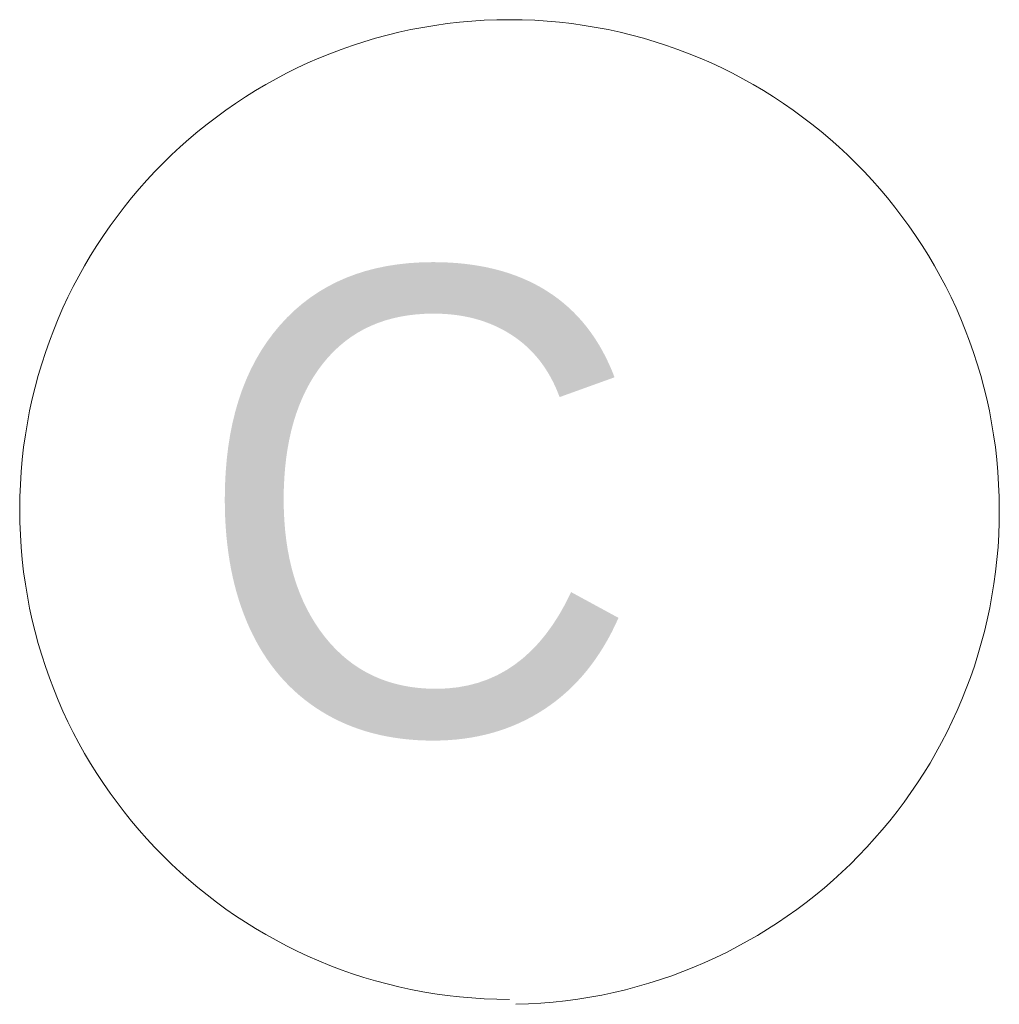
# Model space of a CAD drawing. Header units: millimetres. Extents: x 204754 to 499005, y -178579 to -103222.
# Tile 128 of 178: x 347301 to 347712, y -136515 to -136101. Entities that reach past the tile are written whole.
import ezdxf

# ---------------------------------------------------------------- set-up
doc = ezdxf.new("R2010")
doc.units = ezdxf.units.MM
doc.header["$MEASUREMENT"] = 0
doc.layers.get('0').update_dxf_attribs({"color": 252, "lineweight": 5})
doc.layers.add('Nowe_820-G Rysunki Obrazki_Nr_pióra__1', color=252, linetype='Continuous', lineweight=5)
doc.layers.add('Nowe_820-G Rysunki Obrazki_Nr_pióra__23', color=252, linetype='Continuous', lineweight=5)
doc.styles.add('GENERATED_STYLE_3', font='GOTHIC.TTF')

# ---------------------------------------------------------------- blocks, each defined once
blk = doc.blocks.new('podkład 20251118')
at = {"layer": 'Nowe_820-G Rysunki Obrazki_Nr_pióra__23', "color": 252, "linetype": 'Continuous', "lineweight": 5}
for centre, radius, start, end in [((347506.44, -136306.83), 205.63, 90, 180), ((347506.44, -136306.83), 205.63, 0, 90), ((347506.44, -136306.83), 205.63, 180, 270), ((347504.8, -136307.28), 207.28, 271.1804, 0.1235)]:
    blk.add_arc(centre, radius, start, end, dxfattribs=at)
at = {"layer": 'Nowe_820-G Rysunki Obrazki_Nr_pióra__1', "color": 252, "lineweight": 5, "style": 'GENERATED_STYLE_3'}
blk.add_text('C', height=195.17, dxfattribs=at).set_placement((347373.66, -136401.05))

msp = doc.modelspace()

# ---------------------------------------------------------------- block references
msp.add_blockref('podkład 20251118', (0, 0))

doc.saveas('drawing.dxf')
